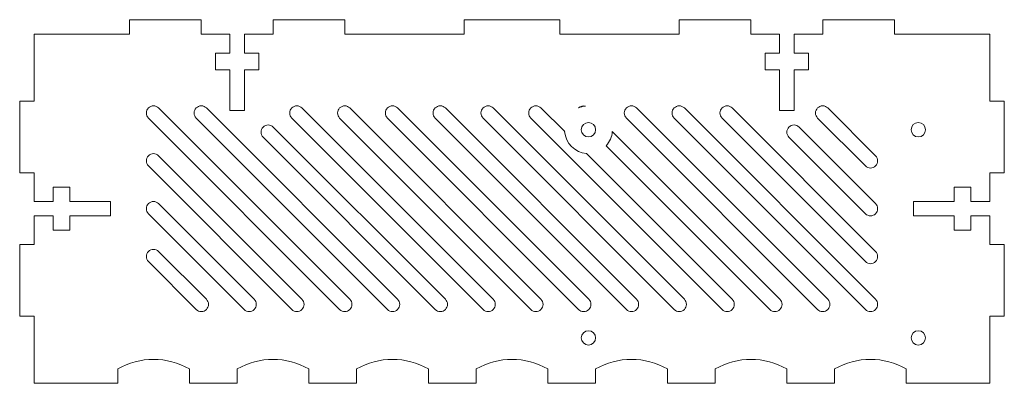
# Model space of a CAD drawing. Header units: millimetres. Extents: x -103 to 103, y -36 to 40.
import ezdxf

# ---------------------------------------------------------------- set-up
doc = ezdxf.new("R2010")
doc.units = ezdxf.units.MM

msp = doc.modelspace()

# ---------------------------------------------------------------- linework, layer by layer
at = {"color": 7, "linetype": 'Continuous', "lineweight": 15}
for p, q in [((-65, 39.5), (-80, 39.5)), ((-80, 39.5), (-80, 36.5)), ((-65, 36.5), (-65, 39.5)), ((-35, 39.5), (-50, 39.5)), ((-50, 39.5), (-50, 36.5)), ((-35, 36.5), (-35, 39.5)), ((10, 39.5), (-10, 39.5)), ((-10, 39.5), (-10, 36.5)), ((10, 36.5), (10, 39.5)), ((50, 39.5), (35, 39.5)), ((35, 39.5), (35, 36.5)), ((50, 36.5), (50, 39.5)), ((80, 39.5), (65, 39.5)), ((65, 39.5), (65, 36.5)), ((80, 36.5), (80, 39.5)), ((-100, 36.5), (-80, 36.5)), ((-100, 22.5), (-100, 36.5)), ((-65, 36.5), (-59, 36.5)), ((-59, 36.5), (-59, 32.5)), ((-56, 36.5), (-50, 36.5)), ((-56, 32.5), (-56, 36.5)), ((-35, 36.5), (-10, 36.5)), ((10, 36.5), (35, 36.5)), ((50, 36.5), (56, 36.5)), ((56, 36.5), (56, 32.5)), ((59, 36.5), (65, 36.5)), ((59, 32.5), (59, 36.5)), ((80, 36.5), (100, 36.5)), ((100, 36.5), (100, 22.5)), ((-62, 32.5), (-62, 29)), ((-59, 32.5), (-62, 32.5)), ((-53, 32.5), (-56, 32.5)), ((-53, 29), (-53, 32.5)), ((53, 32.5), (53, 29)), ((56, 32.5), (53, 32.5)), ((62, 32.5), (59, 32.5)), ((62, 29), (62, 32.5)), ((-62, 29), (-59, 29)), ((-59, 29), (-59, 20.5)), ((-56, 29), (-53, 29)), ((-56, 20.5), (-56, 29)), ((53, 29), (56, 29)), ((56, 29), (56, 20.5)), ((59, 29), (62, 29)), ((59, 20.5), (59, 29)), ((-100, 22.5), (-103, 22.5)), ((-103, 22.5), (-103, 7.5)), ((-73.94, 21.06), (-33.94, -18.94)), ((-63.94, 21.06), (-23.94, -18.94)), ((-43.94, 21.06), (-3.94, -18.94)), ((-33.94, 21.06), (6.06, -18.94)), ((-23.94, 21.06), (16.06, -18.94)), ((-13.94, 21.06), (26.06, -18.94)), ((-3.94, 21.06), (36.06, -18.94)), ((6.06, 21.06), (11.02, 16.11)), ((26.06, 21.06), (66.06, -18.94)), ((36.06, 21.06), (76.06, -18.94)), ((46.06, 21.06), (76.06, -8.94)), ((66.06, 21.06), (76.06, 11.06)), ((103, 22.5), (100, 22.5)), ((103, 7.5), (103, 22.5)), ((-36.06, -21.06), (-76.06, 18.94)), ((-26.06, -21.06), (-66.06, 18.94)), ((-59, 20.5), (-56, 20.5)), ((-6.06, -21.06), (-46.06, 18.94)), ((3.94, -21.06), (-36.06, 18.94)), ((13.94, -21.06), (-26.06, 18.94)), ((23.94, -21.06), (-16.06, 18.94)), ((33.94, -21.06), (-6.06, 18.94)), ((43.94, -21.06), (3.94, 18.94)), ((63.94, -21.06), (23.94, 18.94)), ((73.94, -21.06), (33.94, 18.94)), ((73.94, -11.06), (43.94, 18.94)), ((56, 20.5), (59, 20.5)), ((73.94, 8.94), (63.94, 18.94)), ((-49.94, 17.06), (-13.94, -18.94)), ((60.06, 17.06), (76.06, 1.06)), ((-16.06, -21.06), (-52.06, 14.94)), ((20.99, 16.13), (56.06, -18.94)), ((73.94, -1.06), (57.94, 14.94)), ((53.94, -21.06), (19.72, 13.16)), ((-73.94, 11.06), (-43.94, -18.94)), ((15.61, 11.52), (46.06, -18.94)), ((-46.06, -21.06), (-76.06, 8.94)), ((-103, 7.5), (-100, 7.5)), ((-100, 1.5), (-100, 7.5)), ((100, 7.5), (100, 1.5)), ((100, 7.5), (103, 7.5)), ((-96, 1.5), (-96, 4.5)), ((-96, 4.5), (-92.5, 4.5)), ((-92.5, 4.5), (-92.5, 1.5)), ((92.5, 1.5), (92.5, 4.5)), ((92.5, 4.5), (96, 4.5)), ((96, 4.5), (96, 1.5)), ((-100, 1.5), (-96, 1.5)), ((-92.5, 1.5), (-84, 1.5)), ((-84, 1.5), (-84, -1.5)), ((-73.94, 1.06), (-53.94, -18.94)), ((84, -1.5), (84, 1.5)), ((84, 1.5), (92.5, 1.5)), ((96, 1.5), (100, 1.5)), ((-96, -1.5), (-100, -1.5)), ((-100, -7.5), (-100, -1.5)), ((-96, -4.5), (-96, -1.5)), ((-84, -1.5), (-92.5, -1.5)), ((-92.5, -1.5), (-92.5, -4.5)), ((-56.06, -21.06), (-76.06, -1.06)), ((92.5, -1.5), (84, -1.5)), ((92.5, -4.5), (92.5, -1.5)), ((100, -1.5), (96, -1.5)), ((96, -1.5), (96, -4.5)), ((100, -1.5), (100, -7.5)), ((-92.5, -4.5), (-96, -4.5)), ((96, -4.5), (92.5, -4.5)), ((-100, -7.5), (-103, -7.5)), ((-103, -7.5), (-103, -22.5)), ((103, -7.5), (100, -7.5)), ((103, -22.5), (103, -7.5)), ((-73.94, -8.94), (-63.94, -18.94)), ((-66.06, -21.06), (-76.06, -11.06)), ((-103, -22.5), (-100, -22.5)), ((-100, -36.5), (-100, -22.5)), ((100, -22.5), (100, -36.5)), ((100, -22.5), (103, -22.5)), ((-82.5, -36.5), (-82.5, -33.5)), ((-67.5, -33.5), (-67.5, -36.5)), ((-57.5, -36.5), (-57.5, -33.5)), ((-42.5, -33.5), (-42.5, -36.5)), ((-32.5, -36.5), (-32.5, -33.5)), ((-17.5, -33.5), (-17.5, -36.5)), ((-7.5, -36.5), (-7.5, -33.5)), ((7.5, -33.5), (7.5, -36.5)), ((17.5, -36.5), (17.5, -33.5)), ((32.5, -33.5), (32.5, -36.5)), ((42.5, -36.5), (42.5, -33.5)), ((57.5, -33.5), (57.5, -36.5)), ((67.5, -36.5), (67.5, -33.5)), ((82.5, -33.5), (82.5, -36.5)), ((-82.5, -36.5), (-100, -36.5)), ((-57.5, -36.5), (-67.5, -36.5)), ((-32.5, -36.5), (-42.5, -36.5)), ((-7.5, -36.5), (-17.5, -36.5)), ((17.5, -36.5), (7.5, -36.5)), ((42.5, -36.5), (32.5, -36.5)), ((67.5, -36.5), (57.5, -36.5)), ((100, -36.5), (82.5, -36.5))]:
    msp.add_line(p, q, dxfattribs=at)
for centre in [(16, 16.5), (85, 16.5), (16, -27), (85, -27)]:
    msp.add_circle(centre, 1.5, dxfattribs=at)
for centre, radius, start, end in [((-75, 20), 1.5, 45, 225), ((-65, 20), 1.5, 45, 225), ((-45, 20), 1.5, 45, 225), ((-35, 20), 1.5, 45, 225), ((-25, 20), 1.5, 45, 225), ((-15, 20), 1.5, 45, 225), ((-5, 20), 1.5, 45, 225), ((5, 20), 1.5, 45, 225), ((15, 20), 1.5, 76.3983, 135.4925), ((16, 16.5), 5, 97.4377, 114.4531), ((25, 20), 1.5, 45, 225), ((35, 20), 1.5, 45, 225), ((45, 20), 1.5, 45, 225), ((65, 20), 1.5, 45, 225), ((-51, 16), 1.5, 45, 225), ((59, 16), 1.5, 45, 225), ((16, 16.5), 5, 184.5224, 265.4776), ((16, 16.5), 5, 318.0699, 355.8101), ((-75, 10), 1.5, 45, 225), ((75, 10), 1.5, 225, 45), ((-75, 0), 1.5, 45, 225), ((75, 0), 1.5, 225, 45), ((-75, -10), 1.5, 45, 225), ((75, -10), 1.5, 225, 45), ((-65, -20), 1.5, 225, 45), ((-55, -20), 1.5, 225, 45), ((-45, -20), 1.5, 225, 45), ((-35, -20), 1.5, 225, 45), ((-25, -20), 1.5, 225, 45), ((-15, -20), 1.5, 225, 45), ((-5, -20), 1.5, 225, 45), ((5, -20), 1.5, 225, 45), ((15, -20), 1.5, 225, 45), ((25, -20), 1.5, 225, 45), ((35, -20), 1.5, 225, 45), ((45, -20), 1.5, 225, 45), ((55, -20), 1.5, 225, 45), ((65, -20), 1.5, 225, 45), ((75, -20), 1.5, 225, 45), ((-75, -46.56), 15.06, 60.1372, 119.8628), ((-50, -46.56), 15.06, 60.1372, 119.8628), ((-25, -46.56), 15.06, 60.1372, 119.8628), ((0, -46.56), 15.06, 60.1372, 119.8628), ((25, -46.56), 15.06, 60.1372, 119.8628), ((50, -46.56), 15.06, 60.1372, 119.8628), ((75, -46.56), 15.06, 60.1372, 119.8628)]:
    msp.add_arc(centre, radius, start, end, dxfattribs=at)

doc.saveas('drawing.dxf')
